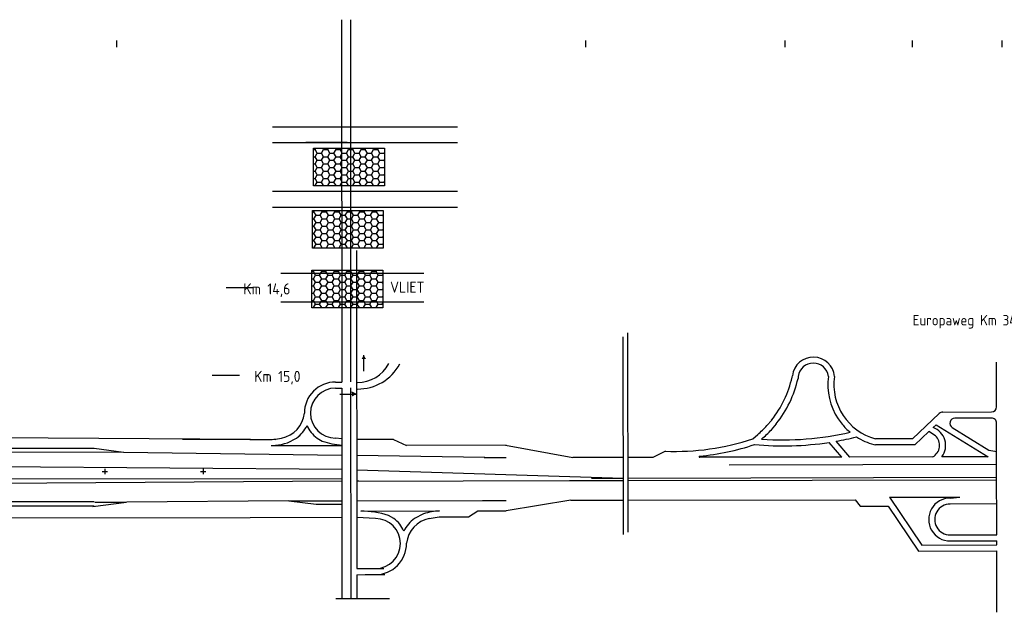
# Model space of a CAD drawing. Header units: metres. Extents: x 361 to 17837, y -7431 to 4905.
# Tile 15 of 29: x 7542 to 10535, y 1783 to 3585. Entities that reach past the tile are written whole.
import ezdxf

# ---------------------------------------------------------------- set-up
doc = ezdxf.new("R2010")
doc.units = ezdxf.units.M
doc.linetypes.add('HIDDEN2', pattern=[0.1875, 0.125, -0.0625])
for name, color, linetype in [('ONDERGROND', 7, 'Continuous'), ('strooiroute Haag2', 7, 'HIDDEN2'), ('Tekenwerk', 7, 'Continuous'), ('VBL-XX-ONDERGROND', 7, 'Continuous')]:
    doc.layers.add(name, color=color, linetype=linetype)
doc.styles.add('ISO', font='ISO.SHX')
doc.styles.add('ISO35', font='ISO.SHX')

msp = doc.modelspace()

# ---------------------------------------------------------------- hatches: boundary and pattern name
at = {"layer": 'Tekenwerk'}
h = msp.add_hatch(dxfattribs=at)
h.set_pattern_fill('HONEY', scale=4, style=0)
h.set_pattern_definition([(0, (-1116.724169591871, 33.80421962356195), (19.05, 10.99852), [12.7, -25.4]), (120, (-1116.724169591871, 33.80421962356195), (-19.04999772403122, 10.99852394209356), [12.69999999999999, -25.39999999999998]), (59.99999999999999, (-1116.724169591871, 33.80421962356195), (2.27596877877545e-06, 21.99704394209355), [-25.4, 12.7])])
h.paths.add_polyline_path([(8650.828065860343, 3079.784673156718), (8650.828065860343, 3194.109009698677), (8435.427039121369, 3194.109009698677), (8435.427039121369, 3079.784673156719)])
h = msp.add_hatch(dxfattribs=at)
h.set_pattern_fill('HONEY', scale=4, style=0)
h.set_pattern_definition([(0, (-1120.351479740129, -155.403952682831), (19.05, 10.99852), [12.7, -25.4]), (120, (-1120.351479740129, -155.403952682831), (-19.04999772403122, 10.99852394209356), [12.69999999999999, -25.39999999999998]), (59.99999999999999, (-1120.351479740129, -155.403952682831), (2.27596877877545e-06, 21.99704394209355), [-25.4, 12.7])])
h.paths.add_polyline_path([(8647.200755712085, 2890.576500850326), (8647.200755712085, 3004.900837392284), (8431.799728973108, 3004.900837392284), (8431.79972897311, 2890.576500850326)])
h = msp.add_hatch(dxfattribs=at)
h.set_pattern_fill('HONEY', scale=4, style=0)
h.set_pattern_definition([(0, (-1122.160554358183, -337.1781730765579), (19.05, 10.99852), [12.7, -25.4]), (120, (-1122.160554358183, -337.1781730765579), (-19.04999772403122, 10.99852394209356), [12.69999999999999, -25.39999999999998]), (59.99999999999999, (-1122.160554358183, -337.1781730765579), (2.27596877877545e-06, 21.99704394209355), [-25.4, 12.7])])
h.paths.add_polyline_path([(8645.39168109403, 2708.802280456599), (8645.391681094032, 2823.126616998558), (8429.990654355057, 2823.126616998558), (8429.990654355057, 2708.802280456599)])

# ---------------------------------------------------------------- linework, layer by layer
at = {"layer": 'ONDERGROND', "color": 7, "linetype": 'Continuous', "extrusion": (-0.04049485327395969, 0.01245106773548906, 0.999102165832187)}
for p, q in [((8520.367506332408, 3585.073648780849, 181985972.7842088), (8521.117893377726, 2483.182703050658, 181985970.1814531)), ((8565.431041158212, 2883.551523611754, 181985500.6954549), (8566.927558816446, 1915.714094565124, 181985512.8175487)), ((9375.768075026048, 2620.651016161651, 181985536.8157559), (9376.697314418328, 2019.688621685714, 181985544.3427667)), ((9389.972288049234, 2633.126190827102, 181985537.2360013), (9390.909770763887, 2026.829812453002, 181985544.8298198)), ((9889.92834154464, 2498.00202004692, 181985559.1837943), (9890.599564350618, 2502.501056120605, 181985559.1549314)), ((9908.752105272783, 2500.27871780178, 181985559.9183718), (9907.77961377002, 2494.03074137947, 181985559.9568194)), ((8547.788996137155, 2465.135610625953, 181985505.1948071), (8548.778635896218, 1825.10978929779, 181985513.2110842)), ((9827.936304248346, 2367.466140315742, 181985558.2979514), (9813.400418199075, 2350.5905096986, 181985557.9191021)), ((10029.8369086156, 2371.328688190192, 181985566.4330978), (10041.9060802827, 2355.014452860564, 181985567.1255886)), ((9826.82552400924, 2338.168180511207, 181985558.6180488), (9842.194742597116, 2356.011274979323, 181985559.0186171)), ((8241.780874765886, 2307.945463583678, 181985494.7508612), (8291.596013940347, 2308.041853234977, 181985496.7687297)), ((8355.632362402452, 2298.376867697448, 181985499.4846499), (8383.296982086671, 2312.800404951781, 181985500.4261817)), ((8445.632407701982, 2312.928417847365, 181985502.9511187), (8461.669389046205, 2303.420660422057, 181985503.7196053)), ((8501.667094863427, 2313.043484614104, 181985505.22084), (8521.183667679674, 2311.715600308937, 181985506.0284195)), ((8678.379354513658, 2308.874702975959, 181985512.4351601), (8566.319993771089, 2308.644578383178, 181985507.8961228)), ((8678.379351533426, 2308.874705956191, 181985512.4351602), (8717.307851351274, 2290.652046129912, 181985514.2400759)), ((9770.511118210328, 2310.618535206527, 181985556.6788865), (9785.248131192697, 2323.628160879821, 181985557.1140669)), ((9020.456147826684, 2291.274583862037, 181985526.5192952), (8717.307851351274, 2290.652046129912, 181985514.240076)), ((9018.233350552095, 2291.523242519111, 181985526.4261037), (9222.822541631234, 2253.421083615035, 181985535.1931969)), ((10041.09082285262, 2255.101460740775, 181985568.3376867), (10002.13941995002, 2299.563342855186, 181985566.2048424)), ((10065.37569824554, 2255.151331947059, 181985569.321361), (10023.40762976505, 2303.056642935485, 181985567.0233351)), ((10138.41660980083, 2292.966750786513, 181985571.8105346), (10143.19693509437, 2292.194214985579, 181985572.013915)), ((9504.751212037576, 2272.79321007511, 181985546.3786959), (9466.78443614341, 2253.922078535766, 181985545.0750324)), ((9390.75974885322, 2123.851103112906, 181985543.6146353), (10081.33274082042, 2125.269246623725, 181985571.5867441)), ((9390.75974885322, 2123.851103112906, 181985543.6146353), (10081.33274082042, 2125.269246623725, 181985571.5867441)), ((10081.33274082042, 2125.269246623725, 181985571.5867441), (10097.25726012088, 2105.19366614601, 181985572.4823716)), ((10185.86226765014, 2132.939771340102, 181985575.7278638), (10283.88066057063, 1987.319571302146, 181985581.5154276)), ((10370.23854915, 2130.479497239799, 181985583.2315241), (10400.17517272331, 2133.379877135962, 181985584.4087476)), ((8443.037430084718, 2111.581379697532, 181985505.3551791), (8521.232345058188, 2111.741958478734, 181985508.5225152)), ((8566.608346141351, 2122.158641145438, 181985510.2318459), (9020.71620289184, 2123.091185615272, 181985528.6257801)), ((8948.212901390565, 2122.942296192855, 181985525.688987), (9020.71620289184, 2123.091185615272, 181985528.6257801)), ((8948.212901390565, 2122.942296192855, 181985525.688987), (9020.71620289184, 2123.091185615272, 181985528.6257801)), ((9217.362219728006, 2123.495013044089, 181985536.5910552), (9020.76508466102, 2091.47770159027, 181985529.0217366)), ((9217.362219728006, 2123.495013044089, 181985536.5910552), (9376.536298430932, 2123.821890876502, 181985543.038505)), ((9217.362219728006, 2123.495013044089, 181985536.5910552), (9376.536298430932, 2123.821890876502, 181985543.038505)), ((10182.1881181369, 2105.36807827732, 181985575.9225513), (10274.07949928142, 1968.850422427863, 181985581.3483415)), ((10511.65622238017, 2112.320888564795, 181985589.1896556), (10370.26707593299, 2112.030533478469, 181985583.4625961)), ((8242.14635852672, 2071.576151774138, 181985497.7113699), (8521.24198266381, 2072.149294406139, 181985509.0163199)), ((8623.245445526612, 2067.827156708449, 181985513.204511), (8566.686407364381, 2071.675360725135, 181985510.8641451)), ((8578.501442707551, 2090.56948177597, 181985511.10756), (8818.33029452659, 2091.061986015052, 181985520.8219836)), ((8679.280132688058, 2067.94222645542, 181985515.4742321), (8663.243154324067, 2077.449980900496, 181985514.7057455)), ((8769.28018096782, 2082.493764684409, 181985518.940701), (8741.615555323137, 2068.070236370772, 181985517.9991693)), ((8787.027183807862, 2068.163490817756, 181985519.8385967), (8816.7008763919, 2072.756037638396, 181985520.9840747)), ((8816.7008763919, 2072.756037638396, 181985520.9840747), (8905.855194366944, 2072.939128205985, 181985524.5953287)), ((8905.855194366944, 2072.939128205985, 181985524.5953287), (8934.210089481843, 2091.299957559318, 181985525.5157702)), ((8934.210089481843, 2091.299957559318, 181985525.5157702), (9020.76508466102, 2091.47770159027, 181985529.0217366)), ((10370.4120910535, 2018.245637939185, 181985584.6372451), (10511.80123452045, 2018.535993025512, 181985590.3643045)), ((10283.88066057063, 1987.319571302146, 181985581.5154276), (10511.84878114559, 1987.787718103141, 181985590.7494245)), ((10370.44061783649, 1999.796677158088, 181985584.8683171), (10511.82976428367, 2000.087032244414, 181985590.5953766)), ((10274.07949928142, 1968.850422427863, 181985581.3483415), (10511.87730792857, 1969.338757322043, 181985590.9804965)), ((8566.956085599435, 1897.265127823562, 181985513.0486207), (8567.067599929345, 1825.147349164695, 181985513.9518908)), ((8502.591559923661, 1825.014943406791, 181985511.3402468), (8666.454104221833, 1825.351447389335, 181985517.9776059))]:
    msp.add_line(p, q, dxfattribs=at)
at = {"layer": 'ONDERGROND', "color": 7, "extrusion": (-0.04049485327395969, 0.01245106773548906, 0.999102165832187)}
for p, q in [((10511.19989816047, 2407.435963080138, 181985585.4933604), (10510.98931793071, 2543.625051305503, 181985583.7876018)), ((10255.34370902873, 2310.873541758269, 181985576.3265766), (10337.26322416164, 2387.576023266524, 181985578.6909903)), ((10347.73241940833, 2391.726083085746, 181985579.0636007), (10495.86094383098, 2392.030275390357, 181985585.0636431)), ((10489.33504287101, 2373.567852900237, 181985585.0292236), (10384.88059405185, 2373.353347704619, 181985580.7982284)), ((10495.88947061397, 2373.58131460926, 181985585.2947151), (10478.95738545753, 2373.546541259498, 181985584.6088698)), ((10318.55582360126, 2344.80143539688, 181985578.4658239), (10327.79479686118, 2353.45202736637, 181985578.7324851)), ((10327.79479686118, 2353.45202736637, 181985578.7324851), (10485.84474686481, 2256.01479761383, 181985586.352734)), ((10376.84180501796, 2344.888377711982, 181985580.8271438), (10488.36302224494, 2276.135945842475, 181985586.2040477)), ((10511.46926049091, 2233.233145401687, 181985587.6752383), (10511.2759715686, 2358.238724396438, 181985586.1095523)), ((10255.34370902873, 2310.873541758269, 181985576.3265766), (10143.16841129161, 2310.643175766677, 181985571.7828429)), ((10262.63239744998, 2292.439485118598, 181985576.8517261), (10305.17466727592, 2332.272461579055, 181985578.0796086)), ((10325.48400822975, 2319.44158725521, 181985579.062673), (10305.17467025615, 2332.272458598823, 181985578.0796086)), ((8306.580442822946, 2289.80858676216, 181985497.6032948), (8521.188892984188, 2290.249301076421, 181985506.2961498)), ((10262.63239744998, 2292.439485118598, 181985576.8517261), (10143.19693509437, 2292.194214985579, 181985572.0139149)), ((9020.515320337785, 2253.005633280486, 181985526.998611), (8566.778755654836, 2259.887899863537, 181985479.6544688)), ((9020.515320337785, 2253.005633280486, 181985526.998611), (8953.673223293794, 2252.868366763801, 181985524.2911284)), ((9376.33541885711, 2253.736335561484, 181985541.4113358), (9222.822541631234, 2253.421083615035, 181985535.1931969)), ((9376.33541885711, 2253.736335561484, 181985541.4113358), (9279.965347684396, 2253.538433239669, 181985537.5078033)), ((9466.78443614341, 2253.922078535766, 181985545.0750322), (9390.558869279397, 2253.765544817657, 181985541.987466)), ((10041.09082285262, 2255.101460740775, 181985568.3376867), (9608.991841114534, 2254.214114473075, 181985550.8352359)), ((10317.20632974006, 2255.66848866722, 181985579.5219249), (10065.37569824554, 2255.151331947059, 181985569.321361)), ((10485.84474686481, 2256.01479761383, 181985586.352734), (10345.01687947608, 2255.725598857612, 181985580.6484095)), ((9698.691693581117, 2231.564042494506, 181985554.7531535), (10511.46926049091, 2233.233145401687, 181985587.6752383)), ((9280.062270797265, 2190.854469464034, 181985538.2929155), (9376.432344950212, 2191.052374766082, 181985542.1964481)), ((9390.655795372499, 2191.081581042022, 181985542.7725782), (10511.53087977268, 2193.383387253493, 181985588.1743535)), ((9390.66727224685, 2183.65990273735, 181985542.8655342), (10511.54235366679, 2185.961708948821, 181985588.2673095)), ((9213.078281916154, 2183.295214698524, 181985535.6721766), (9376.443818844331, 2183.63069646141, 181985542.2894041)), ((9280.073747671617, 2183.432791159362, 181985538.3858714), (9376.443818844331, 2183.63069646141, 181985542.2894041)), ((10185.86226765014, 2132.939771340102, 181985575.7278638), (10400.17516974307, 2133.379877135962, 181985584.4087476)), ((10097.25726012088, 2105.19366614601, 181985572.4823716), (10182.1881181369, 2105.36807827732, 181985575.9225513)), ((10512.16565135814, 1782.859150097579, 181985593.3161401), (10511.87730792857, 1969.338757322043, 181985590.9804965)), ((8566.927558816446, 1915.714094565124, 181985512.8175487), (8623.480469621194, 1915.830231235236, 181985515.1082615)), ((8566.956085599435, 1897.265127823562, 181985513.0486207), (8626.223880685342, 1897.386840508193, 181985515.4493014))]:
    msp.add_line(p, q, dxfattribs=at)
at = {"layer": 'ONDERGROND', "color": 7, "extrusion": (-0.04049485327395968, 0.01245106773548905, 0.999102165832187)}
for p, q in [((7391.809628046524, 2314.815915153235, 181985460.2148483), (8243.721646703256, 2309.306097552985, 181985494.8125665)), ((7768.043134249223, 2282.416281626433, 181985475.8678327), (7857.686156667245, 2270.115706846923, 181985479.6544688)), ((7093.467193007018, 2229.734378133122, 181985449.1829663), (8521.61245445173, 2218.050659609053, 181985482.5787443)), ((7052.043855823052, 2189.015210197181, 181985448.0114797), (8521.213446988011, 2189.377937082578, 181985507.55423)), ((7064.740438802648, 2172.650558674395, 181985448.7300284), (8521.215087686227, 2182.637713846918, 181985507.6382948)), ((8566.514348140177, 2182.948334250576, 181985509.4704592), (8572.714991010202, 2182.990852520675, 181985509.7212491)), ((7764.501163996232, 2105.061528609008, 181985477.9345125), (7866.201016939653, 2117.974150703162, 181985481.8956138)), ((7769.93077460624, 2117.776448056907, 181985477.9961252), (7864.384586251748, 2117.970416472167, 181985481.8220381))]:
    msp.add_line(p, q, dxfattribs=at)
at = {"layer": 'ONDERGROND', "color": 7, "ltscale": 2, "extrusion": (-0.0404948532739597, 0.01245106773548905, 0.999102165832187)}
for p, q in [((7381.914130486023, 2281.623340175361, 181985460.2274258), (7768.043134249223, 2282.416284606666, 181985475.8678327)), ((7307.979968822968, 2119.270930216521, 181985459.2540597), (7768.293935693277, 2120.21622113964, 181985477.8993769)), ((7429.17249564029, 2106.386274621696, 181985464.3267153), (7768.314245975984, 2107.082728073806, 181985478.0638728))]:
    msp.add_line(p, q, dxfattribs=at)
at = {"layer": 'ONDERGROND', "color": 7, "extrusion": (-0.0404948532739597, 0.01245106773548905, 0.999102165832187)}
for p, q in [((7857.686156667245, 2270.115706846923, 181985479.6544688), (7292.790166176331, 2268.95564846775, 181985456.7729887)), ((7800.403366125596, 2219.053936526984, 181985477.9690709), (7800.428561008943, 2202.760094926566, 181985478.1731501)), ((8099.538311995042, 2219.668230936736, 181985490.0857266), (8099.563503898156, 2203.374389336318, 181985490.2898059)), ((7792.536786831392, 2210.628027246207, 181985477.7552347), (7808.295950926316, 2210.66039256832, 181985478.3935698)), ((8091.671729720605, 2211.242324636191, 181985489.8718904), (8107.430896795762, 2211.274686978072, 181985490.5102257)), ((7224.178001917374, 2069.485673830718, 181985456.4778983), (8242.14635852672, 2071.576151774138, 181985497.7113699))]:
    msp.add_line(p, q, dxfattribs=at)
at = {"layer": 'ONDERGROND', "color": 7, "ltscale": 50, "extrusion": (-0.04049485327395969, 0.01245106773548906, 0.999102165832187)}
for p, q in [((8566.462261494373, 2216.634141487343, 181985485.7067044), (9376.432344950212, 2191.052374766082, 181985542.1964481)), ((10511.80123452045, 2018.535993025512, 181985590.3643045), (10511.46926049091, 2233.233145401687, 181985587.6752383)), ((10511.84878114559, 1987.787718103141, 181985590.7494245), (10511.82976428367, 2000.087032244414, 181985590.5953766))]:
    msp.add_line(p, q, dxfattribs=at)
at = {"layer": 'ONDERGROND', "color": 7, "linetype": 'Continuous', "ltscale": 50, "extrusion": (-0.04049485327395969, 0.01245106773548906, 0.999102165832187)}
for p, q in [((8566.51586655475, 2181.967443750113, 181985509.4827447), (9213.078284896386, 2183.295211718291, 181985535.6721765)), ((8359.949857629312, 2121.734250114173, 181985501.8610089), (8521.229832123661, 2122.065453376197, 181985508.3937594)), ((8359.949857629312, 2121.734253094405, 181985501.861009), (8443.037427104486, 2111.581382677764, 181985505.3551792))]:
    msp.add_line(p, q, dxfattribs=at)
at = {"layer": 'ONDERGROND', "color": 7, "linetype": 'Continuous', "extrusion": (-0.04049485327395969, 0.01245106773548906, 0.999102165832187)}
for centre, radius, start, end in [((-5310.074743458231, 7718740.351180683, 181821796.9423058), 64.41580403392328, 111.717717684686, 280.1026060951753), ((-5310.074743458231, 7718740.351180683, 181821796.9423058), 46.11180403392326, 114.0005058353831, 280.1026060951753), ((-5268.976790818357, 7718359.340312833, 181821796.9423056), 319.2791557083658, 68.33140120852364, 94.54513069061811), ((-5268.976790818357, 7718359.340312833, 181821796.9423056), 337.5831557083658, 68.33140120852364, 94.54513069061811), ((-5360.266489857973, 7718968.90487238, 181821796.9423056), 189.0604536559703, 279.5713064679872, 320.5313659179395), ((-5360.266489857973, 7718968.90487238, 181821796.9423056), 170.7564536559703, 278.8789148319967, 2.046459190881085), ((-5269.177428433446, 7718359.988707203, 181821796.9423058), 319.2791557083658, 57.33194654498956, 64.33307410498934), ((-5269.177428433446, 7718359.988707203, 181821796.9423058), 337.5831557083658, 57.33194654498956, 64.33307410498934), ((-5360.266489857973, 7718968.90487238, 181821796.9423056), 189.0604536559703, 326.6879075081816, 337.2123060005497), ((-4844.867529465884, 7717145.271788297, 181821796.9423055), 210.3741618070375, 16.31627804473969, 28.84510497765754), ((-5687.189687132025, 7718184.839243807, 181821796.9423059), 746.112398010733, 14.79477333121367, 35.49744382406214), ((-5973.719638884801, 7718440.348037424, 181821796.9423056), 909.8826616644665, 12.94462879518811, 30.02829303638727), ((-5973.719638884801, 7718440.348037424, 181821796.9423056), 928.1866616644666, 27.063995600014, 30.997412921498), ((-5360.266489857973, 7718968.90487238, 181821796.9423056), 189.0604536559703, 344.4946376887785, 2.046459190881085), ((-4702.482870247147, 7717452.868026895, 181821796.9423059), 1.663984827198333, 17.18984602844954, 17.68613476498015), ((-5687.189687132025, 7718184.839243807, 181821796.9423059), 764.4163980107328, 22.6667933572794, 35.49744382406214), ((-5973.719638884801, 7718440.348037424, 181821796.9423056), 928.1866616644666, 11.70868915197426, 25.73255757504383), ((-4980.280134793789, 7718480.064661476, 181821796.9423058), 1.664000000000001, 202.6667933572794, 17.19436449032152), ((-5021.720152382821, 7719264.553882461, 181821796.9423059), 65.34661440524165, 197.1943644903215, 17.19436449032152), ((-5021.720152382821, 7719264.553882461, 181821796.9423059), 46.89618240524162, 197.1943644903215, 17.19436449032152), ((-4262.263637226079, 7717623.631308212, 181821796.9423054), 269.5505244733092, 179.1227174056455, 197.4440404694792), ((-4438.221925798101, 7717614.791319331, 181821796.9423054), 94.45494674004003, 17.19436449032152, 107.6159358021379)]:
    msp.add_arc(centre, radius, start, end, dxfattribs=at)
at = {"layer": 'ONDERGROND', "color": 7, "extrusion": (-0.04049485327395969, 0.01245106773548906, 0.999102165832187)}
for centre, radius, start, end in [((-5385.754312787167, 7719283.936549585, 181821796.9423059), 15.37536, 17.19436449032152, 107.1943632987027), ((-5312.553042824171, 7719151.402265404, 181821796.9423063), 15.37536, 197.1943644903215, 240.1852849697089), ((-5305.90932216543, 7719192.346313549, 181821796.9423056), 15.37535977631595, 197.1943610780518, 345.4500759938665), ((-5338.75208639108, 7719298.481098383, 181821796.9423056), 15.37536, 107.1943632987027, 197.1943644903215), ((-4736.883227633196, 7717207.228689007, 181821796.9423057), 104.2317231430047, 53.21297927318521, 80.75812778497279), ((-4782.093189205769, 7717381.409248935, 181821796.9423057), 94.45494674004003, 310.9853887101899, 340.7722008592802), ((-5216.09603900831, 7719129.920141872, 181821796.9423059), 57.7872064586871, 70.12349083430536, 177.1958500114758), ((-5216.09603900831, 7719129.920141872, 181821796.9423059), 39.33677445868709, 44.87637224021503, 154.5320419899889), ((-4803.221049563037, 7717163.821484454, 181821796.9423056), 183.455557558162, 23.29240186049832, 34.78422390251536), ((-4944.021241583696, 7717373.477309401, 181821796.9423058), 255.5382977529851, 358.8709773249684, 12.52847701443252), ((-6302.393132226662, 7719221.221740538, 181821796.9423054), 1048.544806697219, 5.153128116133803, 6.438509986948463), ((-4438.221925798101, 7717614.791319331, 181821796.9423054), 76.00451474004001, 17.19436449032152, 197.1943644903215), ((-4438.221925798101, 7717614.791319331, 181821796.9423054), 94.45494674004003, 130.9853887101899, 160.7722008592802), ((-4483.431884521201, 7717788.971880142, 181821796.9423057), 104.2317231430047, 233.2129792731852, 260.7581277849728), ((-4483.431884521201, 7717788.971880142, 181821796.9423057), 85.7812911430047, 207.838344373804, 281.1747530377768), ((-4417.094072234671, 7717832.379075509, 181821796.9423061), 183.455557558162, 199.1733114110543, 214.7842239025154)]:
    msp.add_arc(centre, radius, start, end, dxfattribs=at)
at = {"layer": 'strooiroute Haag2', "color": 7, "linetype": 'Continuous', "ltscale": 50, "extrusion": (-0.04046005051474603, 0.01256369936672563, 0.9991021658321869)}
for p, q in [((8515.237438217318, 2445.79062794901, 181985037.8107452), (8564.214863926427, 2445.754923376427, 181985039.7946041)), ((8564.125128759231, 2445.755479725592, 181985039.7909632), (8551.481199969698, 2452.794165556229, 181985039.190418))]:
    msp.add_line(p, q, dxfattribs=at)
at = {"layer": 'strooiroute Haag2', "color": 7, "linetype": 'HIDDEN2', "ltscale": 50, "extrusion": (-0.04046005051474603, 0.01256369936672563, 0.9991021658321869)}
msp.add_solid([(-4878.392793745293, 7717377.241570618, 181821331.6270093), (-4875.453147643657, 7717391.316077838, 181821331.6270093), (-4865.077932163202, 7717381.361773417, 181821331.6270093)], dxfattribs=at)
at = {"layer": 'Tekenwerk', "color": 7}
for p, q in [((8501.710086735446, 2464.74791136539, 181985503.3161416), (8521.146420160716, 2464.733742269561, 181985970.4125251)), ((8501.732885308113, 2483.188430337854, 181985503.0851756), (8521.117893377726, 2483.182703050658, 181985970.1814531))]:
    msp.add_line(p, q, dxfattribs=at)
for points in [[(8435.427039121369, 3194.109009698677), (8650.828065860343, 3194.109009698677), (8650.828065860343, 3079.784673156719), (8435.427039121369, 3079.784673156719)], [(8431.79972897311, 3004.900837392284), (8647.200755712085, 3004.900837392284), (8647.200755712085, 2890.576500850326), (8431.79972897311, 2890.576500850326)], [(8429.990654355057, 2823.126616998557), (8645.391681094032, 2823.126616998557), (8645.391681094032, 2708.802280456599), (8429.990654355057, 2708.802280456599)]]:
    msp.add_lwpolyline(points, close=True, dxfattribs=at)
at = {"layer": 'Tekenwerk', "color": 7, "elevation": 181985501.861009}
msp.add_lwpolyline([(8359.949857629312, 2121.734253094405), (7866.201016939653, 2117.974150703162)], dxfattribs=at)
at = {"layer": 'VBL-XX-ONDERGROND', "color": 7, "extrusion": (-0.07261905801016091, -0.01496858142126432, 0.997247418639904)}
for p, q in [((8547.51638197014, 3585.07364878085, 181985508.983641), (8547.78450511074, 2483.585390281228, 181985505.2572241)), ((7836.657509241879, 3501.308943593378, -83.89842203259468), (7836.635300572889, 3521.980420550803, -83.58976250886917)), ((9262.742038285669, 3501.301706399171, 181985943.015144), (9262.719829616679, 3521.973183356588, 181985943.3238035)), ((9868.285045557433, 3501.293864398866, 181985987.1103651), (9868.262836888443, 3521.965341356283, 181985987.4190246)), ((10256.00682719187, 3501.288843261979, 181986015.3439958), (10255.98461852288, 3521.960320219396, 181986015.6526553)), ((10527.99924459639, 3501.285320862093, 181986035.1502947), (10527.9770359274, 3521.95679781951, 181986035.4589542)), ((8310.532962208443, 3259.588759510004, 181985975.0084552), (8872.996662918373, 3259.581475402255, 181986015.9666711)), ((8310.532338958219, 3211.462669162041, 181985975.0084552), (8872.996039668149, 3211.455385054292, 181986015.9666711)), ((8537.267175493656, 3211.465125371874, 181985990.7967963), (8411.294920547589, 3211.466756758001, 181985981.6235842)), ((8310.532962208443, 3063.166135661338, 181985975.0084552), (8872.996662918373, 3063.158851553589, 181986015.9666711)), ((8310.532338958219, 3015.040045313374, 181985975.0084552), (8872.996039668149, 3015.032761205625, 181986015.9666711)), ((8521.146420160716, 2464.733742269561, 181985970.4125251), (8521.302143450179, 1825.000168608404, 181985968.2482587))]:
    msp.add_line(p, q, dxfattribs=at)
at = {"layer": 'VBL-XX-ONDERGROND', "color": 7, "linetype": 'Continuous', "ltscale": 10}
for p, q in [((8770.859312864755, 2813.452448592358, 181986102.1988529), (8336.055092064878, 2813.452448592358, 181986102.1988529)), ((8770.859312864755, 2725.950969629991, 181986102.1988529), (8336.055092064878, 2725.950969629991, 181986102.1988529))]:
    msp.add_line(p, q, dxfattribs=at)
at = {"layer": 'VBL-XX-ONDERGROND', "color": 7}
for p, q in [((8169.415520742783, 2770.433786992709, 181986102.1988529), (8252.11069337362, 2770.433786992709, 181986102.1988529)), ((8126.966474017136, 2504.332210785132, 181985498.5879735), (8209.661646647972, 2504.332210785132, 181985498.5879735))]:
    msp.add_line(p, q, dxfattribs=at)
at = {"layer": 'VBL-XX-ONDERGROND', "color": 7, "extrusion": (-0.04046005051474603, 0.01256369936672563, 0.9991021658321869)}
for p, q in [((8587.749170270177, 2516.350531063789, 181985506.1515132), (8587.809767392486, 2565.364250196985, 181985505.5376202)), ((8616.15282092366, 1915.877685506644, 181985048.5611056), (8648.817164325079, 1915.853873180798, 181985049.8841937)), ((8592.26725722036, 1897.454562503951, 181985047.8254967), (8651.50800658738, 1897.41137596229, 181985050.2250774))]:
    msp.add_line(p, q, dxfattribs=at)
at = {"layer": 'VBL-XX-ONDERGROND', "color": 7, "linetype": 'Continuous', "extrusion": (-0.04046005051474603, 0.01256369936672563, 0.9991021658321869)}
for p, q in [((7857.686156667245, 2270.115706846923, 181985479.6544688), (8521.196123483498, 2260.545374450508, 181985479.6544688)), ((8566.39537186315, 2259.893429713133, 181985479.6544688), (8566.778755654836, 2259.887899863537, 181985479.6544688))]:
    msp.add_line(p, q, dxfattribs=at)
at = {"layer": 'VBL-XX-ONDERGROND', "color": 7, "linetype": 'Continuous', "extrusion": (-0.04046005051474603, 0.01256369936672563, 0.9991021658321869), "elevation": 181821331.6270092, "flags": 128}
for points in [[(-4588.436529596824, 7716927.58850241), (-4671.727414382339, 7717196.864686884)], [(-4528.516432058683, 7717399.445853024), (-4543.969126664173, 7717449.382834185)]]:
    msp.add_lwpolyline(points, dxfattribs=at)
at = {"layer": 'VBL-XX-ONDERGROND', "color": 7}
for centre, radius, start, end in [((8570.039042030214, 2587.427414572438, 181986102.1988529), 105.3011354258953, 269.0889028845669, 332.7166292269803), ((8569.64289966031, 2606.223736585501, 181986102.1988529), 144.369965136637, 269.4946571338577, 331.8856943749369)]:
    msp.add_arc(centre, radius, start, end, dxfattribs=at)
at = {"layer": 'VBL-XX-ONDERGROND', "color": 7, "extrusion": (-0.04046005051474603, 0.01256369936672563, 0.9991021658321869)}
for centre, radius, start, end in [((-4802.506060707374, 7717368.225799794, 181821797.4999499), 94.41167471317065, 197.1943633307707, 287.615934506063), ((-4802.506060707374, 7717368.225799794, 181821797.4999499), 94.41167471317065, 197.1943633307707, 287.615934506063), ((-4802.506060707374, 7717368.225799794, 181821797.4999499), 75.96969528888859, 197.1943633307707, 17.19436333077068), ((-4757.316810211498, 7717194.125035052, 181821797.4999501), 85.74199272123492, 27.83834527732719, 101.1747526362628), ((-4757.316810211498, 7717194.125035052, 181821797.4999501), 104.183972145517, 53.21297875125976, 80.75812912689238), ((-4802.506060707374, 7717368.225799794, 181821797.4999499), 94.41167471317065, 310.9853894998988, 340.7722017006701)]:
    msp.add_arc(centre, radius, start, end, dxfattribs=at)
msp.add_solid([(-4982.547921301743, 7717395.288758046, 181821797.49995), (-4996.62242852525, 7717398.228404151, 181821797.49995), (-4986.668124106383, 7717408.603619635, 181821797.49995)], dxfattribs=at)

# ---------------------------------------------------------------- texts
at = {"layer": 'VBL-XX-ONDERGROND', "color": 7}
for s, height, style, p in [('Km 14,6', 33.6882632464, 'ISO', (8221.80027017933, 2749.607270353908, 181986102.1988529)), ('Europaweg Km 34,9', 31.70205795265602, 'ISO35', (10256.44388681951, 2655.480176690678, 181985616.9114214)), ('Km 15,0', 33.6882632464, 'ISO', (8254.626791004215, 2483.505694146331, 181985498.5879735))]:
    msp.add_text(s, height=height, dxfattribs=dict(at, style=style)).set_placement(p)
at = {"layer": 'VBL-XX-ONDERGROND', "color": 7, "linetype": 'Continuous', "style": 'ISO'}
msp.add_text('VLIET', height=33.6882632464, dxfattribs=at).set_placement((8667.715311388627, 2754.760303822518, 181985498.5879735))

doc.saveas('drawing.dxf')
